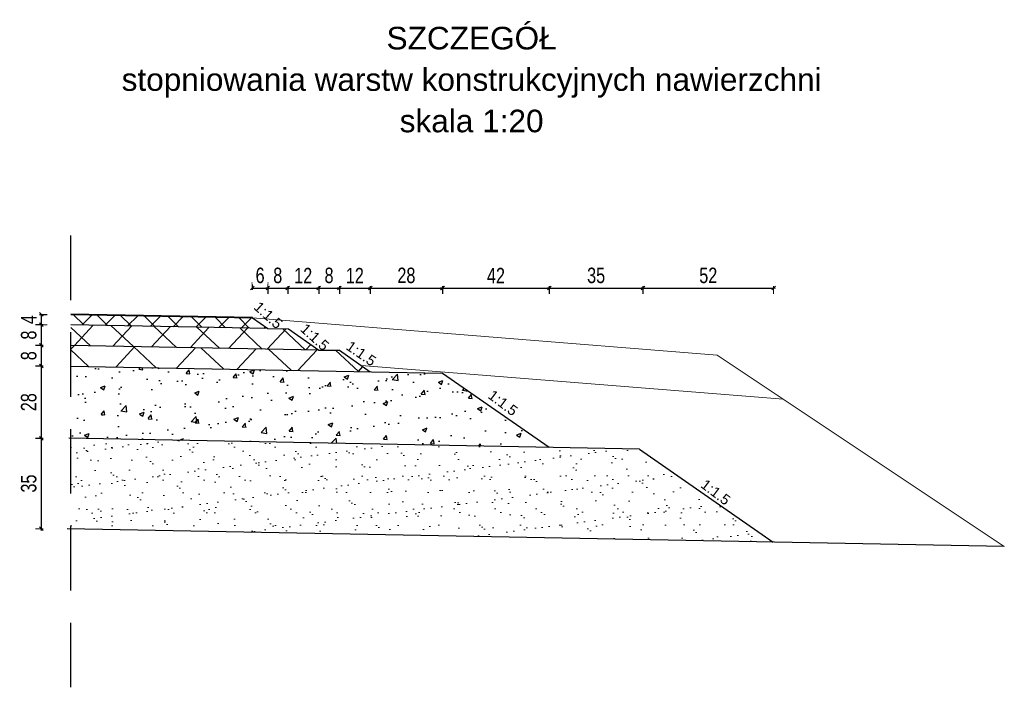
# Model space of a CAD drawing. Header units: metres. Extents: x -854 to 2789, y -128 to 3826.
# Tile 8 of 22: x 270.26 to 274.07, y 31.99 to 34.57. Entities that reach past the tile are written whole.
import ezdxf

# ---------------------------------------------------------------- set-up
doc = ezdxf.new("R2010")
doc.units = ezdxf.units.M
doc.linetypes.add('CIĄGŁA', pattern=[0])
doc.linetypes.add('HIDDEN', pattern=[0.375, 0.25, -0.125])
for name, color, linetype, lineweight in [('A opisy', 7, 'CIĄGŁA', 13), ('D_3_KRESKOWANIE', 7, 'Continuous', 0), ('D_3_OPIS', 7, 'Continuous', 0), ('HATCHE', 7, 'Continuous', 13), ('PROJ', 7, 'Continuous', 40)]:
    doc.layers.add(name, color=color, linetype=linetype, lineweight=lineweight)
doc.styles.add('opisy', font='arial.ttf', dxfattribs={"height": 0.175})
doc.styles.add('PrzeM 0.1', font='romans.shx', dxfattribs={"width": 0.75})
doc.dimstyles.new('Copy of PrzeM 1do50m góra', dxfattribs={"dimscale": 0, "dimtxt": 0.05, "dimasz": 0.003, "dimexe": 0, "dimexo": 0, "dimgap": 0.018, "dimtad": 1, "dimrnd": 0.0005, "dimzin": 0, "dimtxsty": 'PrzeM 0.1', "dimblk1": '0 - znacznik P PrzeM', "dimblk2": '0 - znacznik L PrzeM', "dimsah": 1, "dimcen": 0, "dimse1": 1, "dimse2": 1, "dimazin": 0, "dimtfac": 1, "dimtix": 1, "dimtmove": 0, "dimatfit": 3, "dimldrblk": 'OBLIQUE', "dimfxl": 1, "dimarcsym": 0})

# ---------------------------------------------------------------- blocks, each defined once
blk = doc.blocks.new('0 - znacznik P PrzeM')
at = {"color": 0, "linetype": 'ByBlock', "lineweight": -2}
for points in [[(-7, -7), (7, 7)], [(0, -7.5), (0, 22.5)], [(0, 0), (7.5, 0)]]:
    blk.add_lwpolyline(points, dxfattribs=at)
blk = doc.blocks.new('0 - znacznik L PrzeM')
for points in [[(-7, -7), (7, 7)], [(0, 7.5), (0, -22.5)], [(0, 0), (7.5, 0)]]:
    blk.add_lwpolyline(points)
blk = doc.blocks.new('*D118')
at = {"layer": 'A opisy', "color": 0, "linetype": 'Continuous', "lineweight": -2, "transparency": 16777216}
for p, q in [((270.3394, 33.4343), (270.3394, 33.4353)), ((270.3394, 33.4333), (270.3394, 33.3933)), ((270.3394, 33.3923), (270.3394, 33.3913))]:
    blk.add_line(p, q, dxfattribs=at)
at = {"layer": 'Defpoints', "color": 0, "transparency": 16777216}
for p in [(270.4543, 33.4333), (270.4543, 33.3933)]:
    blk.add_point(p, dxfattribs=at)
at = {"layer": 'A opisy', "color": 0, "lineweight": -2, "transparency": 16777216, "xscale": 0.001, "yscale": 0.001, "zscale": 0.001}
for name, p, rotation in [('0 - znacznik P PrzeM', (270.3394, 33.4333), 270), ('0 - znacznik L PrzeM', (270.3394, 33.3933), 90)]:
    blk.add_blockref(name, p, dxfattribs=dict(at, rotation=rotation))
at = {"layer": 'A opisy', "color": 0, "lineweight": 18, "transparency": 16777216, "insert": (270.2914, 33.4133), "char_height": 0.05, "attachment_point": 5, "rotation": 90, "style": 'PrzeM 0.1', "bg_fill": 3, "box_fill_scale": 1.1, "bg_fill_color": 256, "bg_fill_true_color": 13158600, "bg_fill_transparency": 0}
blk.add_mtext('{\\fArial|b0|i0|c238|p34;\\H1.2x;4}', dxfattribs=at)
at = {"layer": 'Defpoints', "color": 0, "transparency": 16777216}
blk.add_point((270.3394, 33.3933), dxfattribs=at)
blk = doc.blocks.new('_OBLIQUE')
at = {"color": 0, "linetype": 'ByBlock'}
blk.add_line((-0.5, -0.5), (0.5, 0.5), dxfattribs=at)
blk = doc.blocks.new('*D116')
at = {"layer": 'A opisy', "color": 0, "linetype": 'Continuous', "lineweight": -2, "transparency": 16777216}
blk.add_line((270.3394, 33.3923), (270.3394, 33.3143), dxfattribs=at)
at = {"layer": 'Defpoints', "color": 0, "transparency": 16777216}
for p in [(270.4543, 33.3933), (270.3394, 33.3133), (270.4528, 33.3133)]:
    blk.add_point(p, dxfattribs=at)
at = {"layer": 'A opisy', "color": 0, "lineweight": -2, "transparency": 16777216, "xscale": 0.001, "yscale": 0.001, "zscale": 0.001}
for name, p, rotation in [('0 - znacznik P PrzeM', (270.3394, 33.3933), 90), ('0 - znacznik L PrzeM', (270.3394, 33.3133), 270)]:
    blk.add_blockref(name, p, dxfattribs=dict(at, rotation=rotation))
at = {"layer": 'A opisy', "color": 0, "lineweight": 18, "transparency": 16777216, "insert": (270.2908, 33.3533), "char_height": 0.05, "attachment_point": 5, "rotation": 90, "style": 'PrzeM 0.1', "bg_fill": 3, "box_fill_scale": 1.1, "bg_fill_color": 256, "bg_fill_true_color": 13158600, "bg_fill_transparency": 0}
blk.add_mtext('{\\fArial|b0|i0|c238|p34;\\H1.2x;8}', dxfattribs=at)
blk = doc.blocks.new('*D117')
at = {"layer": 'A opisy', "color": 0, "linetype": 'Continuous', "lineweight": -2, "transparency": 16777216}
for p, q in [((271.1556, 33.5356), (271.1546, 33.5356)), ((271.1566, 33.5356), (271.2166, 33.5356)), ((271.2176, 33.5356), (271.2186, 33.5356))]:
    blk.add_line(p, q, dxfattribs=at)
at = {"layer": 'Defpoints', "color": 0, "transparency": 16777216}
for p in [(271.1566, 33.42), (271.2166, 33.3788)]:
    blk.add_point(p, dxfattribs=at)
at = {"layer": 'A opisy', "color": 0, "lineweight": -2, "transparency": 16777216, "xscale": 0.001, "yscale": 0.001, "zscale": 0.001}
blk.add_blockref('0 - znacznik P PrzeM', (271.1566, 33.5356), dxfattribs=at)
at = {"layer": 'A opisy', "color": 0, "lineweight": -2, "transparency": 16777216, "xscale": 0.001, "yscale": 0.001, "zscale": 0.001, "rotation": 180}
blk.add_blockref('0 - znacznik L PrzeM', (271.2166, 33.5356), dxfattribs=at)
at = {"layer": 'A opisy', "color": 0, "lineweight": 18, "transparency": 16777216, "insert": (271.1866, 33.5842), "char_height": 0.05, "attachment_point": 5, "style": 'PrzeM 0.1', "bg_fill": 3, "box_fill_scale": 1.1, "bg_fill_color": 256, "bg_fill_true_color": 13158600, "bg_fill_transparency": 0}
blk.add_mtext('{\\Farial|c238;\\H1.2x;6}', dxfattribs=at)
at = {"layer": 'Defpoints', "color": 0, "transparency": 16777216}
blk.add_point((271.2166, 33.5356), dxfattribs=at)
blk = doc.blocks.new('*D107')
at = {"layer": 'A opisy', "color": 0, "linetype": 'Continuous', "lineweight": -2, "transparency": 16777216}
blk.add_line((270.3394, 33.3123), (270.3394, 33.2343), dxfattribs=at)
at = {"layer": 'Defpoints', "color": 0, "transparency": 16777216}
for p in [(270.4543, 33.3133), (270.3394, 33.2333), (270.4543, 33.2333)]:
    blk.add_point(p, dxfattribs=at)
at = {"layer": 'A opisy', "color": 0, "lineweight": -2, "transparency": 16777216, "xscale": 0.001, "yscale": 0.001, "zscale": 0.001}
for name, p, rotation in [('0 - znacznik P PrzeM', (270.3394, 33.3133), 90), ('0 - znacznik L PrzeM', (270.3394, 33.2333), 270)]:
    blk.add_blockref(name, p, dxfattribs=dict(at, rotation=rotation))
at = {"layer": 'A opisy', "color": 0, "lineweight": 18, "transparency": 16777216, "insert": (270.2908, 33.2733), "char_height": 0.05, "width": 0.029836, "attachment_point": 5, "rotation": 90, "style": 'PrzeM 0.1', "bg_fill": 3, "box_fill_scale": 1.1, "bg_fill_color": 256, "bg_fill_true_color": 13158600, "bg_fill_transparency": 0}
blk.add_mtext('{\\fArial|b0|i0|c238|p34;\\H1.2x;8}', dxfattribs=at)
blk = doc.blocks.new('*D108')
at = {"layer": 'A opisy', "color": 0, "linetype": 'Continuous', "lineweight": -2, "transparency": 16777216}
blk.add_line((270.3394, 32.9522), (270.3394, 32.6042), dxfattribs=at)
at = {"layer": 'Defpoints', "color": 0, "transparency": 16777216}
for p in [(270.4543, 32.9532), (270.3394, 32.6032), (270.4543, 32.6032)]:
    blk.add_point(p, dxfattribs=at)
at = {"layer": 'A opisy', "color": 0, "lineweight": -2, "transparency": 16777216, "xscale": 0.001, "yscale": 0.001, "zscale": 0.001}
for name, p, rotation in [('0 - znacznik P PrzeM', (270.3394, 32.9532), 90), ('0 - znacznik L PrzeM', (270.3394, 32.6032), 270)]:
    blk.add_blockref(name, p, dxfattribs=dict(at, rotation=rotation))
at = {"layer": 'A opisy', "color": 0, "lineweight": 18, "transparency": 16777216, "insert": (270.2908, 32.7782), "char_height": 0.05, "width": 0.029836, "attachment_point": 5, "rotation": 90, "style": 'PrzeM 0.1', "bg_fill": 3, "box_fill_scale": 1.1, "bg_fill_color": 256, "bg_fill_true_color": 13158600, "bg_fill_transparency": 0}
blk.add_mtext('{\\fArial|b0|i0|c238|p34;\\H1.2x;35}', dxfattribs=at)
blk = doc.blocks.new('*D109')
at = {"layer": 'A opisy', "color": 0, "linetype": 'Continuous', "lineweight": -2, "transparency": 16777216}
blk.add_line((270.3394, 33.2323), (270.3394, 32.9542), dxfattribs=at)
at = {"layer": 'Defpoints', "color": 0, "transparency": 16777216}
for p in [(270.4543, 33.2333), (270.3394, 32.9532), (270.4543, 32.9532)]:
    blk.add_point(p, dxfattribs=at)
at = {"layer": 'A opisy', "color": 0, "lineweight": -2, "transparency": 16777216, "xscale": 0.001, "yscale": 0.001, "zscale": 0.001}
for name, p, rotation in [('0 - znacznik P PrzeM', (270.3394, 33.2333), 90), ('0 - znacznik L PrzeM', (270.3394, 32.9532), 270)]:
    blk.add_blockref(name, p, dxfattribs=dict(at, rotation=rotation))
at = {"layer": 'A opisy', "color": 0, "lineweight": 18, "transparency": 16777216, "insert": (270.2908, 33.0933), "char_height": 0.05, "width": 0.029836, "attachment_point": 5, "rotation": 90, "style": 'PrzeM 0.1', "bg_fill": 3, "box_fill_scale": 1.1, "bg_fill_color": 256, "bg_fill_true_color": 13158600, "bg_fill_transparency": 0}
blk.add_mtext('{\\fArial|b0|i0|c238|p34;\\H1.2x;28}', dxfattribs=at)
blk = doc.blocks.new('*D110')
at = {"layer": 'A opisy', "color": 0, "linetype": 'Continuous', "lineweight": -2, "transparency": 16777216}
blk.add_line((271.2176, 33.5356), (271.2925, 33.5356), dxfattribs=at)
at = {"layer": 'Defpoints', "color": 0, "transparency": 16777216}
for p in [(271.2935, 33.5356), (271.2166, 33.3805), (271.2935, 33.3788)]:
    blk.add_point(p, dxfattribs=at)
at = {"layer": 'A opisy', "color": 0, "lineweight": -2, "transparency": 16777216, "xscale": 0.001, "yscale": 0.001, "zscale": 0.001, "rotation": 180}
blk.add_blockref('0 - znacznik P PrzeM', (271.2166, 33.5356), dxfattribs=at)
at = {"layer": 'A opisy', "color": 0, "lineweight": -2, "transparency": 16777216, "xscale": 0.001, "yscale": 0.001, "zscale": 0.001}
blk.add_blockref('0 - znacznik L PrzeM', (271.2935, 33.5356), dxfattribs=at)
at = {"layer": 'A opisy', "color": 0, "lineweight": 18, "transparency": 16777216, "insert": (271.255, 33.5842), "char_height": 0.05, "attachment_point": 5, "style": 'PrzeM 0.1', "bg_fill": 3, "box_fill_scale": 1.1, "bg_fill_color": 256, "bg_fill_true_color": 13158600, "bg_fill_transparency": 0}
blk.add_mtext('{\\Farial|c238;\\H1.2x;8}', dxfattribs=at)
blk = doc.blocks.new('*D111')
at = {"layer": 'A opisy', "color": 0, "linetype": 'Continuous', "lineweight": -2, "transparency": 16777216}
blk.add_line((271.2945, 33.5356), (271.4126, 33.5356), dxfattribs=at)
at = {"layer": 'Defpoints', "color": 0, "transparency": 16777216}
for p in [(271.2935, 33.3788), (271.4136, 33.2951)]:
    blk.add_point(p, dxfattribs=at)
at = {"layer": 'A opisy', "color": 0, "lineweight": -2, "transparency": 16777216, "xscale": 0.001, "yscale": 0.001, "zscale": 0.001, "rotation": 180}
blk.add_blockref('0 - znacznik P PrzeM', (271.2935, 33.5356), dxfattribs=at)
at = {"layer": 'A opisy', "color": 0, "lineweight": -2, "transparency": 16777216, "xscale": 0.001, "yscale": 0.001, "zscale": 0.001}
blk.add_blockref('0 - znacznik L PrzeM', (271.4136, 33.5356), dxfattribs=at)
at = {"layer": 'A opisy', "color": 0, "lineweight": 18, "transparency": 16777216, "insert": (271.3535, 33.5837), "char_height": 0.05, "attachment_point": 5, "style": 'PrzeM 0.1', "bg_fill": 3, "box_fill_scale": 1.1, "bg_fill_color": 256, "bg_fill_true_color": 13158600, "bg_fill_transparency": 0}
blk.add_mtext('{\\Farial|c238;\\H1.2x;12}', dxfattribs=at)
at = {"layer": 'Defpoints', "color": 0, "transparency": 16777216}
blk.add_point((271.4136, 33.5356), dxfattribs=at)
blk = doc.blocks.new('*D112')
at = {"layer": 'A opisy', "color": 0, "linetype": 'Continuous', "lineweight": -2, "transparency": 16777216}
blk.add_line((271.4146, 33.5356), (271.4926, 33.5356), dxfattribs=at)
at = {"layer": 'Defpoints', "color": 0, "transparency": 16777216}
for p in [(271.4936, 33.5356), (271.4136, 33.2951), (271.4936, 33.2951)]:
    blk.add_point(p, dxfattribs=at)
at = {"layer": 'A opisy', "color": 0, "lineweight": -2, "transparency": 16777216, "xscale": 0.001, "yscale": 0.001, "zscale": 0.001, "rotation": 180}
blk.add_blockref('0 - znacznik P PrzeM', (271.4136, 33.5356), dxfattribs=at)
at = {"layer": 'A opisy', "color": 0, "lineweight": -2, "transparency": 16777216, "xscale": 0.001, "yscale": 0.001, "zscale": 0.001}
blk.add_blockref('0 - znacznik L PrzeM', (271.4936, 33.5356), dxfattribs=at)
at = {"layer": 'A opisy', "color": 0, "lineweight": 18, "transparency": 16777216, "insert": (271.4536, 33.5842), "char_height": 0.05, "attachment_point": 5, "style": 'PrzeM 0.1', "bg_fill": 3, "box_fill_scale": 1.1, "bg_fill_color": 256, "bg_fill_true_color": 13158600, "bg_fill_transparency": 0}
blk.add_mtext('{\\Farial|c238;\\H1.2x;8}', dxfattribs=at)
blk = doc.blocks.new('*D113')
at = {"layer": 'A opisy', "color": 0, "linetype": 'Continuous', "lineweight": -2, "transparency": 16777216}
blk.add_line((271.4946, 33.5356), (271.6123, 33.5356), dxfattribs=at)
at = {"layer": 'Defpoints', "color": 0, "transparency": 16777216}
for p in [(271.4936, 33.2951), (271.6133, 33.2112)]:
    blk.add_point(p, dxfattribs=at)
at = {"layer": 'A opisy', "color": 0, "lineweight": -2, "transparency": 16777216, "xscale": 0.001, "yscale": 0.001, "zscale": 0.001, "rotation": 180}
blk.add_blockref('0 - znacznik P PrzeM', (271.4936, 33.5356), dxfattribs=at)
at = {"layer": 'A opisy', "color": 0, "lineweight": -2, "transparency": 16777216, "xscale": 0.001, "yscale": 0.001, "zscale": 0.001}
blk.add_blockref('0 - znacznik L PrzeM', (271.6133, 33.5356), dxfattribs=at)
at = {"layer": 'A opisy', "color": 0, "lineweight": 18, "transparency": 16777216, "insert": (271.5534, 33.5837), "char_height": 0.05, "attachment_point": 5, "style": 'PrzeM 0.1', "bg_fill": 3, "box_fill_scale": 1.1, "bg_fill_color": 256, "bg_fill_true_color": 13158600, "bg_fill_transparency": 0}
blk.add_mtext('{\\Farial|c238;\\H1.2x;12}', dxfattribs=at)
at = {"layer": 'Defpoints', "color": 0, "transparency": 16777216}
blk.add_point((271.6133, 33.5356), dxfattribs=at)
blk = doc.blocks.new('*D114')
at = {"layer": 'A opisy', "color": 0, "linetype": 'Continuous', "lineweight": -2, "transparency": 16777216}
blk.add_line((271.6143, 33.5356), (271.8918, 33.5356), dxfattribs=at)
at = {"layer": 'Defpoints', "color": 0, "transparency": 16777216}
for p in [(271.8928, 33.5356), (271.6133, 33.2112), (271.8928, 33.2064)]:
    blk.add_point(p, dxfattribs=at)
at = {"layer": 'A opisy', "color": 0, "lineweight": -2, "transparency": 16777216, "xscale": 0.001, "yscale": 0.001, "zscale": 0.001, "rotation": 180}
blk.add_blockref('0 - znacznik P PrzeM', (271.6133, 33.5356), dxfattribs=at)
at = {"layer": 'A opisy', "color": 0, "lineweight": -2, "transparency": 16777216, "xscale": 0.001, "yscale": 0.001, "zscale": 0.001}
blk.add_blockref('0 - znacznik L PrzeM', (271.8928, 33.5356), dxfattribs=at)
at = {"layer": 'A opisy', "color": 0, "lineweight": 18, "transparency": 16777216, "insert": (271.7531, 33.5842), "char_height": 0.05, "attachment_point": 5, "style": 'PrzeM 0.1', "bg_fill": 3, "box_fill_scale": 1.1, "bg_fill_color": 256, "bg_fill_true_color": 13158600, "bg_fill_transparency": 0}
blk.add_mtext('{\\Farial|c238;\\H1.2x;28}', dxfattribs=at)
blk = doc.blocks.new('*D115')
at = {"layer": 'A opisy', "color": 0, "linetype": 'Continuous', "lineweight": -2, "transparency": 16777216}
blk.add_line((271.8943, 33.5356), (272.3054, 33.5356), dxfattribs=at)
at = {"layer": 'Defpoints', "color": 0, "transparency": 16777216}
for p in [(272.3064, 33.5356), (271.8933, 33.2061), (272.3064, 32.9186)]:
    blk.add_point(p, dxfattribs=at)
at = {"layer": 'A opisy', "color": 0, "lineweight": -2, "transparency": 16777216, "xscale": 0.001, "yscale": 0.001, "zscale": 0.001, "rotation": 180}
blk.add_blockref('0 - znacznik P PrzeM', (271.8933, 33.5356), dxfattribs=at)
at = {"layer": 'A opisy', "color": 0, "lineweight": -2, "transparency": 16777216, "xscale": 0.001, "yscale": 0.001, "zscale": 0.001}
blk.add_blockref('0 - znacznik L PrzeM', (272.3064, 33.5356), dxfattribs=at)
at = {"layer": 'A opisy', "color": 0, "lineweight": 18, "transparency": 16777216, "insert": (272.0999, 33.5837), "char_height": 0.05, "attachment_point": 5, "style": 'PrzeM 0.1', "bg_fill": 3, "box_fill_scale": 1.1, "bg_fill_color": 256, "bg_fill_true_color": 13158600, "bg_fill_transparency": 0}
blk.add_mtext('{\\Farial|c238;\\H1.2x;42}', dxfattribs=at)
blk = doc.blocks.new('*D119')
at = {"layer": 'A opisy', "color": 0, "linetype": 'Continuous', "lineweight": -2, "transparency": 16777216}
blk.add_line((272.3074, 33.5356), (272.6682, 33.5356), dxfattribs=at)
at = {"layer": 'Defpoints', "color": 0, "transparency": 16777216}
for p in [(272.6692, 33.5356), (272.3064, 32.9186), (272.6692, 32.9113)]:
    blk.add_point(p, dxfattribs=at)
at = {"layer": 'A opisy', "color": 0, "lineweight": -2, "transparency": 16777216, "xscale": 0.001, "yscale": 0.001, "zscale": 0.001, "rotation": 180}
blk.add_blockref('0 - znacznik P PrzeM', (272.3064, 33.5356), dxfattribs=at)
at = {"layer": 'A opisy', "color": 0, "lineweight": -2, "transparency": 16777216, "xscale": 0.001, "yscale": 0.001, "zscale": 0.001}
blk.add_blockref('0 - znacznik L PrzeM', (272.6692, 33.5356), dxfattribs=at)
at = {"layer": 'A opisy', "color": 0, "lineweight": 18, "transparency": 16777216, "insert": (272.4878, 33.5842), "char_height": 0.05, "attachment_point": 5, "style": 'PrzeM 0.1', "bg_fill": 3, "box_fill_scale": 1.1, "bg_fill_color": 256, "bg_fill_true_color": 13158600, "bg_fill_transparency": 0}
blk.add_mtext('{\\Farial|c238;\\H1.2x;35}', dxfattribs=at)
blk = doc.blocks.new('*D120')
at = {"layer": 'A opisy', "color": 0, "linetype": 'Continuous', "lineweight": -2, "transparency": 16777216}
blk.add_line((272.6702, 33.5356), (273.1739, 33.5356), dxfattribs=at)
at = {"layer": 'Defpoints', "color": 0, "transparency": 16777216}
for p in [(273.1749, 33.5356), (272.6692, 32.9186), (273.1749, 32.5514)]:
    blk.add_point(p, dxfattribs=at)
at = {"layer": 'A opisy', "color": 0, "lineweight": -2, "transparency": 16777216, "xscale": 0.001, "yscale": 0.001, "zscale": 0.001, "rotation": 180}
blk.add_blockref('0 - znacznik P PrzeM', (272.6692, 33.5356), dxfattribs=at)
at = {"layer": 'A opisy', "color": 0, "lineweight": -2, "transparency": 16777216, "xscale": 0.001, "yscale": 0.001, "zscale": 0.001}
blk.add_blockref('0 - znacznik L PrzeM', (273.1749, 33.5356), dxfattribs=at)
at = {"layer": 'A opisy', "color": 0, "lineweight": 18, "transparency": 16777216, "insert": (272.922, 33.5842), "char_height": 0.05, "attachment_point": 5, "style": 'PrzeM 0.1', "bg_fill": 3, "box_fill_scale": 1.1, "bg_fill_color": 256, "bg_fill_true_color": 13158600, "bg_fill_transparency": 0}
blk.add_mtext('{\\Farial|c238;\\H1.2x;52}', dxfattribs=at)

msp = doc.modelspace()

# ---------------------------------------------------------------- hatches: boundary and pattern name
h = msp.add_hatch()
h.set_pattern_fill('ANSI37', scale=0.055, angle=2, style=0)
h.set_pattern_definition([(47, (11.37534, 1.02176), (-0.12771264, 0.11909396), []), (137, (11.37534, 1.02176), (-0.11909396, -0.12771264), [])])
h.paths.add_polyline_path([(271.4936, 33.2951), (271.4136, 33.2951), (270.4543, 33.3133), (270.4543, 33.2333), (271.6132, 33.2114)])
h = msp.add_hatch()
h.set_pattern_fill('AR-CONC', scale=0.001, style=0)
h.set_pattern_definition([(50, (11.37534, 1.02176), (0.18218467, -0.015939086), [0.01905, -0.20955]), (355, (11.37534, 1.02176), (-0.03524342, 0.19105685), [0.01524, -0.16764058]), (100.451445, (11.39052, 1.02043), (0.14694125, 0.17511775), [0.01619001, -0.17809024]), (46.1842, (11.37534, 1.07256), (0.27107904, -0.04204233), [0.028575, -0.314325]), (96.63556, (11.39793, 1.06906), (0.23740413, 0.24742612), [0.02428502, -0.2671356]), (351.18415, (11.37534, 1.07256), (0.23740413, 0.24742612), [0.02285997, -0.25145973]), (21, (11.40074, 1.05986), (0.15161439, -0.1022652), [0.01905, -0.20955]), (326, (11.40074, 1.05986), (0.06180203, 0.18418797), [0.01524, -0.16764]), (71.451445, (11.41337, 1.05134), (0.21341642, 0.08192277), [0.01619001, -0.17808994]), (37.5, (11.375337, 1.02176), (0.003088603, 0.084555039), [0, -0.165608, 0, -0.17018, 0, -0.168275]), (7.5, (11.37534, 1.02176), (0.066819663, 0.100180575), [0, -0.097028, 0, -0.161798, 0, -0.064135]), (327.5, (11.318695, 1.02176), (0.135590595, -0.005728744), [0, -0.0635, 0, -0.19812, 0, -0.26289]), (317.5, (11.2933, 1.02176), (0.14812918, 0.02542649), [0, -0.08255, 0, -0.131572, 0, -0.18669])])
h.paths.add_polyline_path([(270.4543, 33.2333), (270.4543, 32.9532), (272.3069, 32.9182), (271.8933, 33.2061)])
at = {"layer": 'D_3_KRESKOWANIE', "linetype": 'Continuous'}
h = msp.add_hatch(dxfattribs=at)
h.set_pattern_fill('AR-SAND', color=256, scale=0.002, style=0)
h.set_pattern_definition([(37.5, (11.37534, 1.02176), (-0.003200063, 0.097882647), [0, -0.077216, 0, -0.08636, 0, -0.08255]), (7.5, (11.37534, 1.02176), (0.089904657, 0.14336502), [0, -0.041656, 0, -0.069596, 0, -0.02667]), (327.5, (11.31285, 1.02176), (0.158198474, 0.000287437), [0, -0.0254, 0, -0.09144, 0, -0.11938]), (317.5, (11.31285, 1.02176), (0.15271129, 0.044585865), [0, -0.0127, 0, -0.059944, 0, -0.06858])])
h.paths.add_polyline_path([(270.4543, 32.9532), (270.4543, 32.6032), (273.1734, 32.5518), (272.6563, 32.9116)])

# ---------------------------------------------------------------- linework, layer by layer
for p, q in [((271.4136, 33.2951), (270.4528, 33.3133)), ((270.4513, 33.2333), (271.8933, 33.2061)), ((271.8928, 33.2064), (272.3064, 32.9186)), ((272.6563, 32.9116), (270.446, 32.9534)), ((272.6563, 32.9116), (273.1739, 32.5514))]:
    msp.add_line(p, q)
at = {"flags": 128}
for points in [[(271.1566, 33.42), (271.2166, 33.3788), (271.2166, 33.3788)], [(271.2166, 33.3788), (271.2965, 33.3771)], [(274.0684, 32.5348), (270.4394, 32.6034)]]:
    msp.add_lwpolyline(points, dxfattribs=at)
at = {"layer": 'HATCHE', "linetype": 'Continuous'}
for p, q in [((271.1566, 33.42), (272.9566, 33.276)), ((272.9566, 33.276), (274.0684, 32.5348)), ((271.5782, 33.2358), (273.2131, 33.105))]:
    msp.add_line(p, q, dxfattribs=at)

# ---------------------------------------------------------------- texts
at = {"layer": 'A opisy', "lineweight": 18, "char_height": 0.04, "attachment_point": 1, "style": 'opisy'}
for insert, rotation in [((271.3658, 33.402), 317.9172), ((271.5384, 33.3338), 325.4578), ((272.0896, 33.1441), 322.9287), ((272.9133, 32.7984), 322.9287)]:
    msp.add_mtext('1:1.5', dxfattribs=dict(at, insert=insert, rotation=rotation))
at = {"layer": 'D_3_OPIS', "linetype": 'Continuous', "insert": (272.0057, 34.3424), "char_height": 0.0875, "width": 6.251511, "attachment_point": 5, "line_spacing_factor": 1.1, "style": 'opisy'}
msp.add_mtext('{\\Farial|c238;SZCZEGÓŁ \\Pstopniowania warstw konstrukcyjnych nawierzchni \\Pskala 1:20}', dxfattribs=at)

# ---------------------------------------------------------------- dimensions: what is measured, and where the dimension line sits
at = {"layer": 'A opisy', "lineweight": 18}
dim = msp.add_linear_dim(base=(270.3394, 33.3933), p1=(270.4543, 33.4333), p2=(270.4543, 33.3933), angle=90, text='{\\fArial|b0|i0|c238|p34;\\H1.2x;4}', dimstyle='Copy of PrzeM 1do50m góra', override={"dimscale": 1, "dimasz": 0.001, "dimdle": 0, "dimtmove": 1, "dimfxl": 3, "dimfxlon": 1, "dimtfill": 1, "dimarcsym": 2}, dxfattribs=at)
dim.commit()
dim.dimension.update_dxf_attribs({"geometry": '*D118', "text_midpoint": (270.2914, 33.4133)})

# ---------------------------------------------------------------- next in the draw order: hatches: boundary and pattern name
h = msp.add_hatch()
h.set_pattern_fill('ANSI37', scale=0.02, style=0)
h.set_pattern_definition([(45, (11.375337, 1.02176), (-0.04490128, 0.04490128), []), (135, (11.375337, 1.02176), (-0.04490128, -0.04490128), [])])
h.paths.add_polyline_path([(271.1566, 33.42), (270.4543, 33.4333), (270.4543, 33.3933), (271.2165, 33.3789)])
h = msp.add_hatch()
h.set_pattern_fill('ANSI37', scale=0.035, angle=2, style=0)
h.set_pattern_definition([(47, (11.37534, 1.02176), (-0.08127168, 0.07578707), []), (137, (11.37534, 1.02176), (-0.07578707, -0.08127168), [])])
h.paths.add_polyline_path([(271.2965, 33.3771), (271.2166, 33.3788), (271.2165, 33.3789), (270.4543, 33.3933), (270.4543, 33.3133), (271.4136, 33.2951)])

# ---------------------------------------------------------------- next in the draw order: linework, layer by layer
at = {"ltscale": 10}
msp.add_line((271.2165, 33.3789), (270.4543, 33.3933), dxfattribs=at)
at = {"linetype": 'HIDDEN'}
msp.add_lwpolyline([(270.4543, 31.9891), (270.4543, 33.8277)], dxfattribs=at)
at = {"layer": 'PROJ', "color": 18, "true_color": 0x000000}
msp.add_line((271.1566, 33.42), (270.4543, 33.4333), dxfattribs=at)

# ---------------------------------------------------------------- next in the draw order: dimensions: what is measured, and where the dimension line sits
at = {"layer": 'A opisy', "lineweight": 18}
dim = msp.add_linear_dim(base=(271.2166, 33.5356), p1=(271.1566, 33.42), p2=(271.2166, 33.3788), text='{\\Farial|c238;\\H1.2x;6}', dimstyle='Copy of PrzeM 1do50m góra', override={"dimscale": 1, "dimasz": 0.001, "dimtmove": 1, "dimfxl": 3, "dimfxlon": 1, "dimtfill": 1, "dimarcsym": 2}, dxfattribs=at)
dim.commit()
dim.dimension.update_dxf_attribs({"geometry": '*D117', "text_midpoint": (271.1866, 33.5842)})
for base, p1, p2, text, picture, middle in [((270.3394, 33.3133), (270.4543, 33.3933), (270.4528, 33.3133), '{\\fArial|b0|i0|c238|p34;\\H1.2x;8}', '*D116', (270.2908, 33.3533)), ((270.3394, 32.6032), (270.4543, 32.9532), (270.4543, 32.6032), '{\\fArial|b0|i0|c238|p34;\\H1.2x;35}', '*D108', (270.2908, 32.7782))]:
    dim = msp.add_linear_dim(base=base, p1=p1, p2=p2, angle=90, text=text, dimstyle='Copy of PrzeM 1do50m góra', override={"dimscale": 1, "dimasz": 0.001, "dimtmove": 1, "dimfxl": 3, "dimfxlon": 1, "dimtfill": 1, "dimarcsym": 2}, dxfattribs=at)
    dim.commit()
    dim.dimension.update_dxf_attribs({"geometry": picture, "text_midpoint": middle})

# ---------------------------------------------------------------- next in the draw order: texts
at = {"layer": 'A opisy', "lineweight": 18, "insert": (271.1856, 33.487), "char_height": 0.04, "attachment_point": 1, "rotation": 317.9172, "style": 'opisy'}
msp.add_mtext('1:1.5', dxfattribs=at)

# ---------------------------------------------------------------- next in the draw order: dimensions: what is measured, and where the dimension line sits
at = {"layer": 'A opisy', "lineweight": 18}
dim = msp.add_linear_dim(base=(270.3394, 33.2333), p1=(270.4543, 33.3133), p2=(270.4543, 33.2333), angle=90, text='{\\fArial|b0|i0|c238|p34;\\H1.2x;8}', dimstyle='Copy of PrzeM 1do50m góra', override={"dimscale": 1, "dimasz": 0.001, "dimtmove": 1, "dimfxl": 3, "dimfxlon": 1, "dimtfill": 1, "dimarcsym": 2}, dxfattribs=at)
dim.commit()
dim.dimension.update_dxf_attribs({"geometry": '*D107', "text_midpoint": (270.2908, 33.2733)})

# ---------------------------------------------------------------- next in the draw order: dimensions: what is measured, and where the dimension line sits
dim = msp.add_linear_dim(base=(271.2935, 33.5356), p1=(271.2166, 33.3805), p2=(271.2935, 33.3788), text='{\\Farial|c238;\\H1.2x;8}', dimstyle='Copy of PrzeM 1do50m góra', override={"dimscale": 1, "dimasz": 0.001, "dimtmove": 1, "dimfxl": 3, "dimfxlon": 1, "dimtfill": 1, "dimarcsym": 2}, dxfattribs=at)
dim.commit()
dim.dimension.update_dxf_attribs({"geometry": '*D110', "text_midpoint": (271.255, 33.5842)})
dim = msp.add_linear_dim(base=(270.3394, 32.9532), p1=(270.4543, 33.2333), p2=(270.4543, 32.9532), angle=90, text='{\\fArial|b0|i0|c238|p34;\\H1.2x;28}', dimstyle='Copy of PrzeM 1do50m góra', override={"dimscale": 1, "dimasz": 0.001, "dimtmove": 1, "dimfxl": 3, "dimfxlon": 1, "dimtfill": 1, "dimarcsym": 2}, dxfattribs=at)
dim.commit()
dim.dimension.update_dxf_attribs({"geometry": '*D109', "text_midpoint": (270.2908, 33.0933)})

# ---------------------------------------------------------------- next in the draw order: dimensions: what is measured, and where the dimension line sits
dim = msp.add_linear_dim(base=(271.4136, 33.5356), p1=(271.2935, 33.3788), p2=(271.4136, 33.2951), text='{\\Farial|c238;\\H1.2x;12}', dimstyle='Copy of PrzeM 1do50m góra', override={"dimscale": 1, "dimasz": 0.001, "dimtmove": 1, "dimfxl": 3, "dimfxlon": 1, "dimtfill": 1, "dimarcsym": 2}, dxfattribs=at)
dim.commit()
dim.dimension.update_dxf_attribs({"geometry": '*D111', "text_midpoint": (271.3535, 33.5837)})

# ---------------------------------------------------------------- next in the draw order: dimensions: what is measured, and where the dimension line sits
dim = msp.add_linear_dim(base=(271.4936, 33.5356), p1=(271.4136, 33.2951), p2=(271.4936, 33.2951), text='{\\Farial|c238;\\H1.2x;8}', dimstyle='Copy of PrzeM 1do50m góra', override={"dimscale": 1, "dimasz": 0.001, "dimtmove": 1, "dimfxl": 3, "dimfxlon": 1, "dimtfill": 1, "dimarcsym": 2}, dxfattribs=at)
dim.commit()
dim.dimension.update_dxf_attribs({"geometry": '*D112', "text_midpoint": (271.4536, 33.5842)})

# ---------------------------------------------------------------- next in the draw order: linework, layer by layer
msp.add_line((271.2965, 33.3771), (271.4136, 33.2951))

# ---------------------------------------------------------------- next in the draw order: dimensions: what is measured, and where the dimension line sits
dim = msp.add_linear_dim(base=(271.6133, 33.5356), p1=(271.4936, 33.2951), p2=(271.6133, 33.2112), text='{\\Farial|c238;\\H1.2x;12}', dimstyle='Copy of PrzeM 1do50m góra', override={"dimscale": 1, "dimasz": 0.001, "dimtmove": 1, "dimfxl": 3, "dimfxlon": 1, "dimtfill": 1, "dimarcsym": 2}, dxfattribs=at)
dim.commit()
dim.dimension.update_dxf_attribs({"geometry": '*D113', "text_midpoint": (271.5534, 33.5837)})

# ---------------------------------------------------------------- next in the draw order: linework, layer by layer
msp.add_line((271.4136, 33.2951), (271.4936, 33.2951))

# ---------------------------------------------------------------- next in the draw order: dimensions: what is measured, and where the dimension line sits
dim = msp.add_linear_dim(base=(271.8928, 33.5356), p1=(271.6133, 33.2112), p2=(271.8928, 33.2064), text='{\\Farial|c238;\\H1.2x;28}', dimstyle='Copy of PrzeM 1do50m góra', override={"dimscale": 1, "dimasz": 0.001, "dimtmove": 1, "dimfxl": 3, "dimfxlon": 1, "dimtfill": 1, "dimarcsym": 2}, dxfattribs=at)
dim.commit()
dim.dimension.update_dxf_attribs({"geometry": '*D114', "text_midpoint": (271.7531, 33.5842)})

# ---------------------------------------------------------------- next in the draw order: linework, layer by layer
msp.add_line((271.4936, 33.2951), (271.6133, 33.2112))

# ---------------------------------------------------------------- next in the draw order: dimensions: what is measured, and where the dimension line sits
dim = msp.add_linear_dim(base=(272.3064, 33.5356), p1=(271.8933, 33.2061), p2=(272.3064, 32.9186), text='{\\Farial|c238;\\H1.2x;42}', dimstyle='Copy of PrzeM 1do50m góra', override={"dimscale": 1, "dimasz": 0.001, "dimtmove": 1, "dimfxl": 3, "dimfxlon": 1, "dimtfill": 1, "dimarcsym": 2}, dxfattribs=at)
dim.commit()
dim.dimension.update_dxf_attribs({"geometry": '*D115', "text_midpoint": (272.0999, 33.5837)})

# ---------------------------------------------------------------- next in the draw order: dimensions: what is measured, and where the dimension line sits
dim = msp.add_linear_dim(base=(272.6692, 33.5356), p1=(272.3064, 32.9186), p2=(272.6692, 32.9113), text='{\\Farial|c238;\\H1.2x;35}', dimstyle='Copy of PrzeM 1do50m góra', override={"dimscale": 1, "dimasz": 0.001, "dimtmove": 1, "dimfxl": 3, "dimfxlon": 1, "dimtfill": 1, "dimarcsym": 2}, dxfattribs=at)
dim.commit()
dim.dimension.update_dxf_attribs({"geometry": '*D119', "text_midpoint": (272.4878, 33.5842)})

# ---------------------------------------------------------------- next in the draw order: dimensions: what is measured, and where the dimension line sits
dim = msp.add_linear_dim(base=(273.1749, 33.5356), p1=(272.6692, 32.9186), p2=(273.1749, 32.5514), text='{\\Farial|c238;\\H1.2x;52}', dimstyle='Copy of PrzeM 1do50m góra', override={"dimscale": 1, "dimasz": 0.001, "dimtmove": 1, "dimfxl": 3, "dimfxlon": 1, "dimtfill": 1, "dimarcsym": 2}, dxfattribs=at)
dim.commit()
dim.dimension.update_dxf_attribs({"geometry": '*D120', "text_midpoint": (272.922, 33.5842)})

doc.saveas('drawing.dxf')
